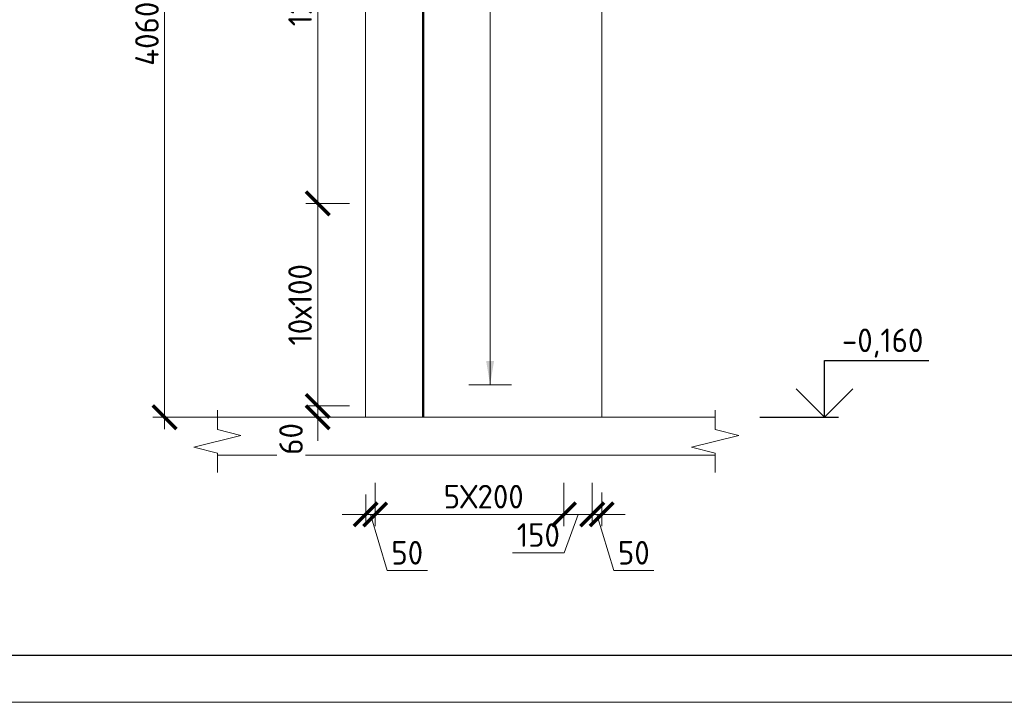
# Model space of a CAD drawing. Header units: millimetres. Extents: x 263826 to 1718326, y -423071 to 70137.
# Tile 223 of 256: x 501190 to 511619, y -140203 to -132978. Entities that reach past the tile are written whole.
import ezdxf
from ezdxf.enums import TextEntityAlignment as Align

# ---------------------------------------------------------------- set-up
doc = ezdxf.new("R2010")
doc.units = ezdxf.units.MM
doc.linetypes.add('01 Штриховая _4 мм_', pattern=[6, 3.5, -2.5])
for name, color, linetype, lineweight in [('AF_Perekritie', 90, 'Continuous', 18), ('AF_Stena', 90, 'Continuous', 18), ('KR_Fundament', 253, 'Continuous', 18), ('АрмСтер', 2, 'Continuous', 50), ('Выноски', 20, 'Continuous', 20), ('размер', 1, 'Continuous', 25), ('РАЗМЕРЫ', 1, 'Continuous', 9), ('Текст', 7, 'Continuous', 25), ('ТОНКИЕ', 7, 'Continuous', 9)]:
    doc.layers.add(name, color=color, linetype=linetype, lineweight=lineweight)
doc.layers.add('PDF7_Text', color=7, linetype='Continuous')
doc.layers.add('ТОЛСТЫЕ_ОСНОВНЫЕ', color=6, linetype='Continuous')
doc.layers.add('АрмСтер_атрибуты', color=2, linetype='Continuous', lineweight=0, plot=False)
doc.styles.add('GOST-2.304_Type-B', font='GOST_Common.ttf')
doc.styles.add('PDF Times New Roman', font='times.ttf')
doc.styles.get("Standard").update_dxf_attribs({"font": 'arial.ttf'})
doc.styles.add('Аннотативный', font='arial.ttf')
doc.styles.add('ГОСТ', font='GOST_Common.ttf')
doc.dimstyles.new('мой 25', dxfattribs={"dimscale": 100, "dimtxt": 2.5, "dimasz": 2.5, "dimexe": 1.25, "dimexo": 0.625, "dimtad": 1, "dimdec": 0, "dimlfac": 0.5, "dimtxsty": 'GOST-2.304_Type-B', "dimblk": 'ARCHTICK', "dimcen": 2.5, "dimdle": 1.25, "dimaunit": 1, "dimadec": 1, "dimazin": 2, "dimtfac": 1, "dimtdec": 0, "dimtmove": 1, "dimatfit": 3, "dimfxl": 6, "dimfxlon": 1, "dimtfill": 1, "dimlwd": -1, "dimlwe": -1, "dimarcsym": 0})

# ---------------------------------------------------------------- blocks, each defined once
blk = doc.blocks.new('_ArchTick')
at = {"color": 0, "linetype": 'ByBlock', "const_width": 0.15}
blk.add_lwpolyline([(-0.5, -0.5), (0.5, 0.5)], dxfattribs=at)
blk = doc.blocks.new('*D252')
at = {"layer": 'DEFPOINTS', "color": 0, "transparency": 16777216}
for p in [(504955, -137819), (506955, -137819), (504955, -138214)]:
    blk.add_point(p, dxfattribs=at)
at = {"layer": 'РАЗМЕРЫ', "color": 0, "linetype": 'Continuous', "transparency": 16777216}
for p, q in [((504955, -137881), (504955, -138339)), ((506955, -137881), (506955, -138339)), ((507080, -138214), (504830, -138214))]:
    blk.add_line(p, q, dxfattribs=at)
at = {"layer": 'РАЗМЕРЫ', "color": 0, "transparency": 16777216, "xscale": 250, "yscale": 250, "zscale": 250, "rotation": 180}
blk.add_blockref('_ArchTick', (504955, -138214), dxfattribs=at)
at = {"layer": 'РАЗМЕРЫ', "color": 0, "transparency": 16777216, "xscale": 250, "yscale": 250, "zscale": 250}
blk.add_blockref('_ArchTick', (506955, -138214), dxfattribs=at)
at = {"layer": 'РАЗМЕРЫ', "color": 0, "lineweight": 0, "transparency": 16777216, "insert": (506105, -138026), "char_height": 250, "attachment_point": 5, "style": 'GOST-2.304_Type-B', "bg_fill": 3, "box_fill_scale": 1.1, "bg_fill_color": 256, "bg_fill_true_color": 13158600, "bg_fill_transparency": 0}
blk.add_mtext('5Х200', dxfattribs=at)
blk = doc.blocks.new('*D253')
at = {"layer": 'DEFPOINTS', "color": 0, "transparency": 16777216}
for p in [(504855, -137586, 1440), (504955, -138022), (504855, -138214)]:
    blk.add_point(p, dxfattribs=at)
at = {"layer": 'РАЗМЕРЫ', "color": 0, "linetype": 'Continuous', "transparency": 16777216}
for p, q in [((504855, -138003), (504855, -138339)), ((504955, -138085), (504955, -138339)), ((504855, -138214), (504605, -138214)), ((504955, -138214), (504855, -138214)), ((504955, -138214), (504855, -138214)), ((504905, -138214), (505083, -138807)), ((504955, -138214), (505205, -138214)), ((505083, -138807), (505508, -138807))]:
    blk.add_line(p, q, dxfattribs=at)
at = {"layer": 'РАЗМЕРЫ', "color": 0, "transparency": 16777216, "xscale": 250, "yscale": 250, "zscale": 250}
blk.add_blockref('_ArchTick', (504855, -138214), dxfattribs=at)
at = {"layer": 'РАЗМЕРЫ', "color": 0, "transparency": 16777216, "xscale": 250, "yscale": 250, "zscale": 250, "rotation": 180}
blk.add_blockref('_ArchTick', (504955, -138214), dxfattribs=at)
at = {"layer": 'РАЗМЕРЫ', "color": 0, "lineweight": 0, "transparency": 16777216, "insert": (505295, -138620), "char_height": 250, "attachment_point": 5, "style": 'GOST-2.304_Type-B', "bg_fill": 3, "box_fill_scale": 1.1, "bg_fill_color": 256, "bg_fill_true_color": 13158600, "bg_fill_transparency": 0}
blk.add_mtext('50', dxfattribs=at)
blk = doc.blocks.new('*D254')
at = {"layer": 'DEFPOINTS', "color": 0, "transparency": 16777216}
for p in [(506955, -137819), (507255, -137819), (507255, -138214)]:
    blk.add_point(p, dxfattribs=at)
at = {"layer": 'РАЗМЕРЫ', "color": 0, "linetype": 'Continuous', "transparency": 16777216}
for p, q in [((506955, -137881), (506955, -138339)), ((507255, -137881), (507255, -138339)), ((506830, -138214), (507380, -138214)), ((507105, -138214), (506959, -138620)), ((506959, -138620), (506409, -138620))]:
    blk.add_line(p, q, dxfattribs=at)
at = {"layer": 'РАЗМЕРЫ', "color": 0, "transparency": 16777216, "xscale": 250, "yscale": 250, "zscale": 250}
blk.add_blockref('_ArchTick', (507255, -138214), dxfattribs=at)
at = {"layer": 'РАЗМЕРЫ', "color": 0, "lineweight": 0, "transparency": 16777216, "insert": (506684, -138432), "char_height": 250, "attachment_point": 5, "style": 'GOST-2.304_Type-B', "bg_fill": 3, "box_fill_scale": 1.1, "bg_fill_color": 256, "bg_fill_true_color": 13158600, "bg_fill_transparency": 0}
blk.add_mtext('150', dxfattribs=at)
at = {"layer": 'РАЗМЕРЫ', "color": 0, "transparency": 16777216, "xscale": 250, "yscale": 250, "zscale": 250, "rotation": 180}
blk.add_blockref('_ArchTick', (506955, -138214), dxfattribs=at)
blk = doc.blocks.new('*D255')
at = {"layer": 'DEFPOINTS', "color": 0, "transparency": 16777216}
for p in [(507255, -137819), (507355, -137919), (507355, -138214)]:
    blk.add_point(p, dxfattribs=at)
at = {"layer": 'РАЗМЕРЫ', "color": 0, "linetype": 'Continuous', "transparency": 16777216}
for p, q in [((507255, -137881), (507255, -138339)), ((507355, -137981), (507355, -138339)), ((507255, -138214), (507005, -138214)), ((507255, -138214), (507355, -138214)), ((507255, -138214), (507355, -138214)), ((507305, -138214), (507483, -138807)), ((507355, -138214), (507605, -138214)), ((507483, -138807), (507908, -138807))]:
    blk.add_line(p, q, dxfattribs=at)
at = {"layer": 'РАЗМЕРЫ', "color": 0, "transparency": 16777216, "xscale": 250, "yscale": 250, "zscale": 250}
blk.add_blockref('_ArchTick', (507255, -138214), dxfattribs=at)
at = {"layer": 'РАЗМЕРЫ', "color": 0, "transparency": 16777216, "xscale": 250, "yscale": 250, "zscale": 250, "rotation": 180}
blk.add_blockref('_ArchTick', (507355, -138214), dxfattribs=at)
at = {"layer": 'РАЗМЕРЫ', "color": 0, "lineweight": 0, "transparency": 16777216, "insert": (507695, -138620), "char_height": 250, "attachment_point": 5, "style": 'GOST-2.304_Type-B', "bg_fill": 3, "box_fill_scale": 1.1, "bg_fill_color": 256, "bg_fill_true_color": 13158600, "bg_fill_transparency": 0}
blk.add_mtext('50', dxfattribs=at)
blk = doc.blocks.new('*U268')
at = {"layer": 'РАЗМЕРЫ', "ltscale": 15}
blk.add_line((0, -2600), (0, 1200), dxfattribs=at)
at = {"layer": 'РАЗМЕРЫ'}
blk.add_line((112.5, -2600), (-112.5, -2600), dxfattribs=at)
blk.add_solid([(0, -2600), (20.9, -2474.8), (-20.9, -2474.8)], dxfattribs=at)
at = {"layer": 'АрмСтер_атрибуты', "style": 'Аннотативный', "flags": 8}
blk.add_attdef('ПОЗ', (110, 29.6), '', height=75, dxfattribs=at)
at = {"layer": 'АрмСтер_атрибуты', "flags": 9}
for tag, p in [('МАССА', (-1033.5, -10.5)), ('ОБОЗНАЧЕНИЕ', (-1033.5, -124.4))]:
    blk.add_attdef(tag, p, '', height=75, dxfattribs=at)
at = {"layer": 'АрмСтер_атрибуты', "style": 'Аннотативный', "flags": 8}
blk.add_attdef('НАИМЕНОВАНИЕ', text='', height=75, dxfattribs=at).set_placement((0, -29.3), align=Align.TOP_CENTER)
at = {"layer": 'АрмСтер_атрибуты', "color": 215, "style": 'Аннотативный'}
for tag, p, flags in [('ШАГ', (190.9, -194.2), 10), ('КОЛ', (138, -285.1), 8), ('ШИРИНА', (172.9, -367.8), 8)]:
    blk.add_attdef(tag, p, '', height=50, dxfattribs=dict(at, flags=flags))
blk = doc.blocks.new('*U267')
at = {"color": 0, "linetype": 'ByBlock', "lineweight": -2, "ltscale": 100}
blk.add_line((-3040, 0), (2880, 0), dxfattribs=at)
at = {"layer": 'АрмСтер_атрибуты', "style": 'Аннотативный', "flags": 8}
blk.add_attdef('ПОЗ', (110, 29.6), '', height=75, dxfattribs=at)
at = {"layer": 'АрмСтер_атрибуты', "flags": 9}
for tag, p in [('МАССА', (-2096, -10.5)), ('ОБОЗНАЧЕНИЕ', (-2096, -124.4))]:
    blk.add_attdef(tag, p, '', height=75, dxfattribs=at)
at = {"layer": 'АрмСтер_атрибуты', "style": 'Аннотативный', "flags": 8}
blk.add_attdef('НАИМЕНОВАНИЕ', text='', height=75, dxfattribs=at).set_placement((0, -29.3), align=Align.TOP_CENTER)
at = {"layer": 'АрмСтер_атрибуты', "color": 215, "style": 'Аннотативный'}
for tag, p, flags in [('ШАГ', (190.9, -194.2), 10), ('КОЛ', (138, -285.1), 8), ('ШИРИНА', (172.9, -367.8), 8)]:
    blk.add_attdef(tag, p, '', height=50, dxfattribs=dict(at, flags=flags))
blk = doc.blocks.new('*U46')
at = {"layer": 'ТОЛСТЫЕ_ОСНОВНЫЕ', "color": 6}
blk.add_lwpolyline([(20, 5), (415, 5), (415, 292), (20, 292)], close=True, dxfattribs=at)
at = {"layer": 'ТОНКИЕ'}
blk.add_lwpolyline([(0, 0), (420, 0), (420, 297), (0, 297)], close=True, dxfattribs=at)
blk = doc.blocks.new('*D266')
at = {"layer": 'DEFPOINTS', "color": 0, "transparency": 16777216}
for p in [(503644, -129066), (502725, -137186), (504203, -137186)]:
    blk.add_point(p, dxfattribs=at)
at = {"layer": 'РАЗМЕРЫ', "color": 0, "linetype": 'Continuous', "transparency": 16777216}
for p, q in [((502725, -128941), (502725, -137311)), ((503325, -129066), (502600, -129066)), ((503325, -137186), (502600, -137186))]:
    blk.add_line(p, q, dxfattribs=at)
at = {"layer": 'РАЗМЕРЫ', "color": 0, "transparency": 16777216, "xscale": 250, "yscale": 250, "zscale": 250}
for p, rotation in [((502725, -129066), 90), ((502725, -137186), 270)]:
    blk.add_blockref('_ArchTick', p, dxfattribs=dict(at, rotation=rotation))
at = {"layer": 'РАЗМЕРЫ', "color": 0, "lineweight": 0, "transparency": 16777216, "insert": (502538, -133126), "char_height": 250, "attachment_point": 5, "rotation": 90, "style": 'GOST-2.304_Type-B', "bg_fill": 3, "box_fill_scale": 1.1, "bg_fill_color": 256, "bg_fill_true_color": 13158600, "bg_fill_transparency": 0}
blk.add_mtext('4060', dxfattribs=at)
blk = doc.blocks.new('штамп кж1.1')
at = {"layer": 'PDF7_Text', "insert": (410912, -84467), "char_height": 180, "width": 6881.02, "attachment_point": 7, "style": 'PDF Times New Roman'}
blk.add_mtext('\\pi1015.18152;Жилой дом со встроенными помещениями \\P\\pi311.27381;общественно-делового и коммерческого назначения на \\P\\pi667.38051;первом этаже здания и встроенно-пристроенным \\P\\pi874.76335;поликлиническим учреждением (поз. 2.2-2.3)', dxfattribs=at)
at = {"layer": 'Текст', "color": 7, "insert": (411117, -81801), "char_height": 250, "attachment_point": 1, "style": 'ГОСТ'}
blk.add_mtext_dynamic_manual_height_columns('\\pi594.35517;{\\fTimes New Roman|b0|i0|c204|p18;\\C256;Строительство жилого комплекса со  встроенными помещениями \\P\\pi1441.86779;общественного-делового, коммерческого назначения и \\P\\pi41.3631;поликлиническим учреждением по адресу: г. Чита, ул. 1-я Коллективная}', width=11543.07, gutter_width=12.5, heights=[0], dxfattribs=at)
blk = doc.blocks.new('*D2971')
at = {"layer": 'DEFPOINTS', "color": 0, "transparency": 16777216}
for p in [(504627, -134923), (504347, -137066), (504746, -137066)]:
    blk.add_point(p, dxfattribs=at)
at = {"layer": 'РАЗМЕРЫ', "color": 0, "linetype": 'Continuous', "transparency": 16777216}
for p, q in [((504347, -134798), (504347, -137191)), ((504565, -134923), (504222, -134923)), ((504684, -137066), (504222, -137066))]:
    blk.add_line(p, q, dxfattribs=at)
at = {"layer": 'РАЗМЕРЫ', "color": 0, "transparency": 16777216, "xscale": 250, "yscale": 250, "zscale": 250}
for p, rotation in [((504347, -134923), 90), ((504347, -137066), 270)]:
    blk.add_blockref('_ArchTick', p, dxfattribs=dict(at, rotation=rotation))
at = {"layer": 'РАЗМЕРЫ', "color": 0, "lineweight": 0, "transparency": 16777216, "insert": (504160, -135995), "char_height": 250, "attachment_point": 5, "rotation": 90, "style": 'GOST-2.304_Type-B', "bg_fill": 3, "box_fill_scale": 1.1, "bg_fill_color": 256, "bg_fill_true_color": 13158600, "bg_fill_transparency": 0}
blk.add_mtext('10х100', dxfattribs=at)
blk = doc.blocks.new('*D2972')
at = {"layer": 'DEFPOINTS', "color": 0, "transparency": 16777216}
for p in [(504347, -130266), (504827, -130266), (504746, -134923)]:
    blk.add_point(p, dxfattribs=at)
at = {"layer": 'РАЗМЕРЫ', "color": 0, "linetype": 'Continuous', "transparency": 16777216}
for p, q in [((504347, -135048), (504347, -130141)), ((504765, -130266), (504222, -130266)), ((504684, -134923), (504222, -134923))]:
    blk.add_line(p, q, dxfattribs=at)
at = {"layer": 'РАЗМЕРЫ', "color": 0, "transparency": 16777216, "xscale": 250, "yscale": 250, "zscale": 250}
for p, rotation in [((504347, -130266), 90), ((504347, -134923), 270)]:
    blk.add_blockref('_ArchTick', p, dxfattribs=dict(at, rotation=rotation))
at = {"layer": 'РАЗМЕРЫ', "color": 0, "lineweight": 0, "transparency": 16777216, "insert": (504160, -132595), "char_height": 250, "attachment_point": 5, "rotation": 90, "style": 'GOST-2.304_Type-B', "bg_fill": 3, "box_fill_scale": 1.1, "bg_fill_color": 256, "bg_fill_true_color": 13158600, "bg_fill_transparency": 0}
blk.add_mtext('12х200', dxfattribs=at)
blk = doc.blocks.new('*D2974')
at = {"layer": 'DEFPOINTS', "color": 0, "transparency": 16777216}
for p in [(504746, -137066), (504347, -137186), (504501, -137186)]:
    blk.add_point(p, dxfattribs=at)
at = {"layer": 'РАЗМЕРЫ', "color": 0, "linetype": 'Continuous', "transparency": 16777216}
for p, q in [((504347, -137066), (504347, -136816)), ((504684, -137066), (504222, -137066)), ((504347, -137066), (504347, -137186)), ((504438, -137186), (504222, -137186)), ((504347, -137186), (504347, -137436))]:
    blk.add_line(p, q, dxfattribs=at)
at = {"layer": 'РАЗМЕРЫ', "color": 0, "lineweight": 0, "transparency": 16777216, "insert": (504064, -137415), "char_height": 250, "attachment_point": 5, "rotation": 90, "style": 'GOST-2.304_Type-B', "bg_fill": 3, "box_fill_scale": 1.1, "bg_fill_color": 256, "bg_fill_true_color": 13158600, "bg_fill_transparency": 0}
blk.add_mtext('60', dxfattribs=at)
at = {"layer": 'РАЗМЕРЫ', "color": 0, "transparency": 16777216, "xscale": 250, "yscale": 250, "zscale": 250}
for p, rotation in [((504347, -137066), 270), ((504347, -137186), 90)]:
    blk.add_blockref('_ArchTick', p, dxfattribs=dict(at, rotation=rotation))

msp = doc.modelspace()

# ---------------------------------------------------------------- linework, layer by layer
at = {"elevation": 3100}
for points in [[(509713.61256, -136586.29799), (510818.8873, -136586.29799)], [(509713.61256, -137186.29799), (509713.61256, -136586.29799)], [(510013.61256, -136886.29799), (509713.61256, -137186.29799), (509413.61256, -136886.29799)], [(509029.0458, -137186.29799), (509863.61256, -137186.29799)]]:
    msp.add_lwpolyline(points, dxfattribs=at)
at = {"layer": 'AF_Perekritie', "linetype": '01 Штриховая _4 мм_', "lineweight": 9}
for p, q in [((508474.69356, -137186.29799, 3100), (508556.04993, -137186.29799, 3100)), ((508556.04993, -137586.29799, 3100), (508474.69356, -137586.29799, 3100))]:
    msp.add_line(p, q, dxfattribs=at)
at = {"layer": 'AF_Stena', "lineweight": 20}
for p, q in [((504854.54445, -129066.29799, 3100), (504854.54445, -137186.29799, 3100)), ((507354.54445, -137186.29799, 3100), (507354.54445, -129066.29799, 3100))]:
    msp.add_line(p, q, dxfattribs=at)
at = {"layer": 'AF_Stena', "lineweight": 20, "elevation": 3100}
for points in [[(508556.04993, -137261.29799), (508556.04993, -137111.29799)], [(508556.04993, -137261.29799), (508556.04993, -137316.29819)], [(508556.04993, -137316.29819), (508806.04993, -137378.79819)], [(503533.76538, -137378.79819), (503033.76538, -137503.79819)], [(508806.04993, -137378.79819), (508306.04993, -137503.79819)], [(503033.76538, -137503.79819), (503283.76538, -137566.29819)], [(508306.04993, -137503.79819), (508556.04993, -137566.29819)], [(503283.76538, -137566.29819), (503283.76538, -137621.29839)], [(503283.76538, -137621.29839), (503283.76538, -137771.29839)], [(508556.04993, -137566.29819), (508556.04993, -137621.29839)], [(508556.04993, -137621.29839), (508556.04993, -137771.29839)]]:
    msp.add_lwpolyline(points, dxfattribs=at)
at = {"layer": 'АрмСтер', "ltscale": 15}
msp.add_line((505462.38327, -137186.29799, 3100), (505462.38327, -125346.29799, 3100), dxfattribs=at)

# ---------------------------------------------------------------- texts
at = {"style": 'GOST-2.304_Type-B'}
msp.add_text('-0,160', height=249.999994, dxfattribs=at).set_placement((509899.53102, -136496.29799, 3100))

# ---------------------------------------------------------------- dimensions: what is measured, and where the dimension line sits
at = {"layer": 'РАЗМЕРЫ', "color": 146, "lineweight": 0, "true_color": 0x006272}
dim = msp.add_linear_dim(base=(504954.54445, -138213.51111, 1660.00001), p1=(506954.54445, -137818.74358, 1660.00001), p2=(504954.54445, -137818.74358, 1660.00001), angle=180, text='5Х200', dimstyle='мой 25', dxfattribs=at)
dim.commit()
dim.dimension.update_dxf_attribs({"geometry": '*D252', "text_midpoint": (506104.54445, -138213.51111, 1660.00001), "dimtype": 160})

# ---------------------------------------------------------------- next in the draw order: block references
at = {"layer": 'АрмСтер', "ltscale": 15, "xscale": 2, "yscale": 2, "zscale": 2}
msp.add_blockref('*U268', (506172.96183, -131640.67885, 3100), dxfattribs=at)

# ---------------------------------------------------------------- next in the draw order: dimensions: what is measured, and where the dimension line sits
at = {"layer": 'РАЗМЕРЫ', "color": 146, "lineweight": 0, "true_color": 0x006272}
dim = msp.add_linear_dim(base=(504854.54445, -138213.51111, 1660.00001), p1=(504954.54445, -138022.20249, 1660.00001), p2=(504854.54445, -137586.29799, 3100), dimstyle='мой 25', dxfattribs=at)
dim.commit()
dim.dimension.update_dxf_attribs({"geometry": '*D253', "text_midpoint": (505145.16945, -138619.76111, 1660.00001)})
dim = msp.add_linear_dim(base=(507254.54445, -138213.51111, 1660.00001), p1=(506954.54445, -137818.74358, 1660.00001), p2=(507254.54445, -137818.74358, 1660.00001), angle=180, dimstyle='мой 25', dxfattribs=at)
dim.commit()
dim.dimension.update_dxf_attribs({"geometry": '*D254', "text_midpoint": (506896.03624, -138619.76111, 1660.00001), "dimtype": 160})

# ---------------------------------------------------------------- next in the draw order: linework, layer by layer
at = {"layer": 'KR_Fundament', "lineweight": 9}
msp.add_line((503283.76538, -137586.29799, 3100), (508474.59434, -137586.29799, 3100), dxfattribs=at)

# ---------------------------------------------------------------- next in the draw order: block references
at = {"layer": 'АрмСтер', "ltscale": 15, "xscale": 2, "yscale": 2, "zscale": 2, "rotation": 90}
msp.add_blockref('*U267', (505462.38327, -131106.29799, 3100), dxfattribs=at)

# ---------------------------------------------------------------- next in the draw order: dimensions: what is measured, and where the dimension line sits
at = {"layer": 'РАЗМЕРЫ', "color": 146, "lineweight": 0, "true_color": 0x006272}
dim = msp.add_linear_dim(base=(507354.53225, -138213.51111, 1660.00001), p1=(507254.54445, -137818.74358, 1660.00001), p2=(507354.53225, -137918.74358, 1660.00001), angle=180, dimstyle='мой 25', dxfattribs=at)
dim.commit()
dim.dimension.update_dxf_attribs({"geometry": '*D255', "text_midpoint": (507545.16335, -138619.76111, 1660.00001)})

# ---------------------------------------------------------------- next in the draw order: linework, layer by layer
at = {"layer": 'AF_Stena', "lineweight": 0}
msp.add_line((504854.54445, -137186.29799, 3100), (507354.54445, -137186.29799, 3100), dxfattribs=at)
at = {"layer": 'KR_Fundament', "lineweight": 9}
msp.add_line((508556.04993, -137186.29799, 3100), (503283.76538, -137186.29799, 3100), dxfattribs=at)

# ---------------------------------------------------------------- next in the draw order: block references
at = {"xscale": 100, "yscale": 100, "zscale": 100}
msp.add_blockref('*U46', (498047.93827, -140202.71786, 3100), dxfattribs=at)

# ---------------------------------------------------------------- next in the draw order: texts
at = {"layer": 'Текст', "color": 7, "insert": (448515.39525, -137998.86693), "char_height": 250, "attachment_point": 1, "style": 'ГОСТ'}
msp.add_mtext_dynamic_manual_height_columns('\\pi3500;\\P\\pi2444.69697;Общие данные{\\H1.83333x; }', width=7000, gutter_width=12.5, heights=[1500], dxfattribs=at)

# ---------------------------------------------------------------- next in the draw order: dimensions: what is measured, and where the dimension line sits
at = {"layer": 'РАЗМЕРЫ', "color": 146, "lineweight": 0}
dim = msp.add_linear_dim(base=(502725.26799, -137186.29799, 3100), p1=(503644.23532, -129066.29799, 3100), p2=(504202.90852, -137186.29799, 3100), angle=90, dimstyle='мой 25', dxfattribs=at)
dim.commit()
dim.dimension.update_dxf_attribs({"geometry": '*D266', "text_midpoint": (502537.76799, -133126.29799, 3100)})

# ---------------------------------------------------------------- next in the draw order: linework, layer by layer
at = {"layer": 'AF_Stena', "lineweight": 20, "elevation": 3100}
for points in [[(503283.76538, -137261.29799), (503283.76538, -137111.29799)], [(503283.76538, -137261.29799), (503283.76538, -137316.29819)], [(503283.76538, -137316.29819), (503533.76538, -137378.79819)]]:
    msp.add_lwpolyline(points, dxfattribs=at)
at = {"layer": 'KR_Fundament', "lineweight": 9}
msp.add_line((508474.59434, -137186.29799, 3100), (503283.76538, -137186.29799, 3100), dxfattribs=at)

# ---------------------------------------------------------------- next in the draw order: block references
at = {"layer": 'размер'}
msp.add_blockref('штамп кж1.1', (37657.07079, -53364.64558), dxfattribs=at)

# ---------------------------------------------------------------- next in the draw order: texts
at = {"layer": 'Выноски'}
note = msp.add_mtext_static_columns([''] * 2, width=18679.7309208, gutter_width=20.19117, height=0, dxfattribs=dict(at, insert=(415001.40784, -101131.04754), char_height=250, attachment_point=1, style='ГОСТ'))
for column, words in zip([note] + note.columns.linked_columns, ['\\pi1500;{\\H2x;Общие указания:}\\P1.^IРабочая документация разработана в соответствии с заданием на проектирование, требованиями {\\H3x; }действующих технических регламентов, стандартов, сводов правил и других документов, содержащих установленные {\\H1.16667x; }требования.{\\H1.77778x; }\\P2.^IРабочая документация выполнена в соответствии со следующими нормативными и техническими {\\H1.57407x; }документами:{\\H1.64198x; }\\P-^IСП 20.13330.2016 "Нагрузки и воздействия";{\\H1.61934x; }\\P-^IСП 63.13330.2018 "Бетонные и железобетонные конструкции. Основные положения";{\\H1.62689x; }\\P-^IСП 70.13330.2012 "Несущие и ограждающие конструкции".{\\H1.62437x; }\\P4.^IЗа относительную отметку 0,000 принята отметка чистого пола первого этажа, соответствующая {\\H1.62521x; }абсолютной отметке 648,00 в Балтийской системе высот.{\\H1.62493x; }\\P{\\fISOCPEUR|b0|i0|c204|p34;5.^IПеречень видов работ, для которых необходимо составлять акты освидетельствования скрытых \\H1.62502x; \\H0.61538x;работ:\\H1.62499x; \\H0.61539x;\\P-^Iсоответствие арматуры (длина, диаметры, распределение по площади элементов, количество и т.д.), \\H1.725x; \\H0.57971x;закладных деталей рабочим чертежам;\\H1.67917x; \\H0.59553x;\\P-^Iустройство и армирование монолитных стен;\\H1.60694x; \\H0.6223x;\\P-^Iосвидетельствование опалубки перед бетонированием;\\H1.63102x; \\H0.61311x;\\P-^Iотбор контрольных проб бетона;\\H1.62299x; \\H0.61615x;\\P-^Iсоответствие законченных железобетонных конструкций проекту с отображением качества работ;\\H1.62567x; \\H0.61513x;\\P-^Iустройство монолитных конструкций, выполняемых в зимнее время;\\H1.62478x; \\H0.61547x;\\P\\fISOCPEUR|b0|i0|c0|p34;6.^I\\fISOCPEUR|b0|i0|c204|p34;Запрещается выполнение последующих работ при отсутствии актов освидетельствования \\H1.62507x; \\H0.61536x;предшествующих скрытых работ во всех случаях.\\H1.62498x; \\H0.61539x;\\P\\fISOCPEUR|b0|i0|c0|p34;7.^I\\fISOCPEUR|b0|i0|c204|p34;Арматура класса А240 и А500С по ГОСТ 34028-2016, материал монолитных конструкций - бетон \\H1.62501x; \\H0.61538x;тяжелый класса В25 по ГОСТ 26633-2015.\\H1.625x; \\H0.61539x;\\P\\fISOCPEUR|b0|i0|c0|p34;8.^I\\fISOCPEUR|b0|i0|c204|p34;Работы по бетонированию монолитных конструкций вести в соответствии со СП 70.13330.2012 \\H1.625x; \\H0.61538x;"Несущие и ограждающие конструкции".\\H1.625x; \\H0.61538x;\\P\\fISOCPEUR|b0|i0|c0|p34;9.^I\\fISOCPEUR|b0|i0|c204|p34;Все строительно-монтажные работы необходимо выполнять в соответствии со СНиП 12-03-2001 \\H1.625x; \\H0.61538x;"Безопасность труда в строительстве. Часть 1. Общие требования.", Безопасность труда в строительстве. Часть \\H1.625x; \\H0.61538x;2. Строительное производство". Строительство здания должно производиться в соответствии с проектом \\H1.625x; \\H0.61538x;производства работ (ППР).\\H1.725x; \\H0.57971x;\\P\\fISOCPEUR|b0|i0|c0|p34;10.^I\\fISOCPEUR|b0|i0|c204|p34;При отсутствии ППР производство строительно-монтажных работ запрещается.\\H1.67917x; \\H0.59553x;\\P\\fISOCPEUR|b0|i0|c0|p34;11.^I\\fISOCPEUR|b0|i0|c204|p34;Бетон следует укладывать в бетонные конструкции горизонтальными слоями одинаковой толщины без \\H1.60694x; \\H0.6223x;разрывов, с последовательным направлением укладки в одну сторону во всех слоях.\\H1.63102x; \\H0.61311x;\\P\\fISOCPEUR|b0|i0|c0|p34;12.^I\\fISOCPEUR|b0|i0|c204|p34;В начальный период твердения бетон необходимо защищать от попадания атмосферных осадков или \\H1.62299x; \\H0.61615x;потерь влаги.\\H1.62567x; \\H0.61513x;\\P\\fISOCPEUR|b0|i0|c0|p34;13.^I\\fISOCPEUR|b0|i0|c204|p34;Уход за свежеуложенным бетоном начинать сразу после укладки бетонной смеси и осуществлять до \\H1.62478x; \\H0.61547x;достижения прочности бетона не менее 70% от проектной.\\H1.62507x; \\H0.61536x;\\P\\fISOCPEUR|b0|i0|c0|p34;14.^I\\fISOCPEUR|b0|i0|c204|p34;Проект рассчитан на производство работ в период положительных температур. В случае выполнения \\H1.62498x; \\H0.61539x;работ при отрицательных температурах необходимо выполнять требования СНиП часть 3 по производству работ \\H1.62501x; \\H0.61538x;и ППР.\\H1.625x; \\H0.61539x;\\P\\fISOCPEUR|b0|i0|c0|p34;15.^I\\fISOCPEUR|b0|i0|c204|p34;При минимальной температуре воздуха до минус 15°С допускается:\\H1.625x; \\H0.61538x;\\P-^Iвыдерживание бетона в конструкции методом термоса, при предварительном разогреве бетонной \\H1.625x; \\H0.61538x;смеси, \\H1.625x; \\H0.61538x;\\P-^Iфорсированный электроразогрев бетона в конструкции с повторным уплотнением.\\H1.625x; \\H0.61538x;\\PПри минимальной температуре воздуха до минус 25°С допускается:\\H1.625x; \\H0.61538x;\\P-^Iобогрев бетона в греющей опалубке с помощью низкотемпературных электронагревателей,\\H1.625x; \\H0.61538x;\\P-^Iэлектродный сквозной прогреб бетона,\\H1.625x; \\H0.61538x;\\P-^Iэлектрообогрев с помощью греющего провода.\\H1.625x; \\H0.61538x;\\P}16.^IЗаполнителем для бетона служит щебень твердых пород, наибольшая фракция щебня не должна превышать {\\H1.625x; }40мм.{\\H1.625x; }\\P17.^IВ процессе бетонирования обеспечить соблюдение защитных слоев и мест положения рабочей арматуры {\\H1.625x; }согласно проекту. Величина защитного слоя продольной рабочей арматуры у боковых граней стен монолитных {\\H1.625x; }участков должны быть не менее 20мм и не менее диаметра продольной рабочей арматуры конструкции, величина {\\H1.625x; }защитного слоя поперечной арматуры - не менее 10мм. {\\H1.625x; }\\P\\pi0;             18.Крестовые соединения стержней продольной и поперечной арматуры, соединение стержней продольной {\\H1.625x; }арматуры по длине выполнить вязкой отожженой проволокой диаметром 2,0-3,0мм.{\\H1.625x; }\\P\\pi1500;{\\H1.625x; }', '']):
    column.text = words

# ---------------------------------------------------------------- next in the draw order: dimensions: what is measured, and where the dimension line sits
at = {"layer": 'РАЗМЕРЫ', "color": 146, "lineweight": 0, "true_color": 0x006272}
dim = msp.add_linear_dim(base=(504347.10068, -137066.29799, 3100), p1=(504627.11743, -134922.86071, 3100), p2=(504746.13602, -137066.29799, 3100), angle=90, text='10х100', dimstyle='мой 25', dxfattribs=at)
dim.commit()
dim.dimension.update_dxf_attribs({"geometry": '*D2971', "text_midpoint": (504159.60068, -135994.57935, 3100)})

# ---------------------------------------------------------------- next in the draw order: dimensions: what is measured, and where the dimension line sits
dim = msp.add_linear_dim(base=(504347.10068, -130266.29799, 3100), p1=(504746.13602, -134922.86071, 3100), p2=(504827.42507, -130266.29799, 3100), angle=90, text='12х200', dimstyle='мой 25', dxfattribs=at)
dim.commit()
dim.dimension.update_dxf_attribs({"geometry": '*D2972', "text_midpoint": (504159.60068, -132594.57935, 3100)})
dim = msp.add_linear_dim(base=(504347.10068, -137186.29799, 3100), p1=(504746.13602, -137066.29799, 3100), p2=(504500.85068, -137186.29799, 3100), angle=90, dimstyle='мой 25', dxfattribs=at)
dim.commit()
dim.dimension.update_dxf_attribs({"geometry": '*D2974', "text_midpoint": (504251.59711, -137415.15077, 3100), "dimtype": 160})

doc.saveas('drawing.dxf')
